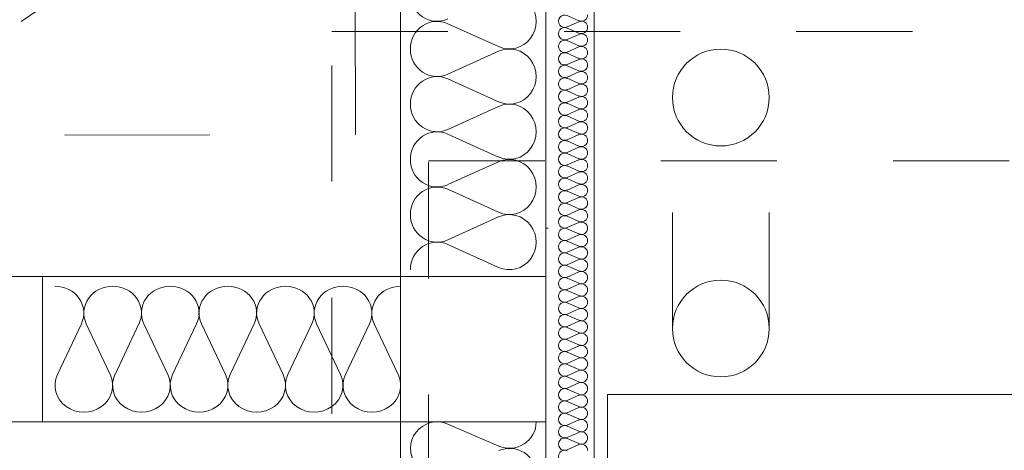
# Model space of a CAD drawing. Header units: millimetres. Extents: x 204754 to 495640, y -178579 to -98814.
# Tile 48 of 179: x 220540 to 221557, y -124317 to -123872. Entities that reach past the tile are written whole.
import ezdxf

# ---------------------------------------------------------------- set-up
doc = ezdxf.new("R2010")
doc.units = ezdxf.units.MM
doc.header["$MEASUREMENT"] = 0
doc.linetypes.add('Dashed', pattern=[300, 150, -150])
doc.linetypes.add('Przerywana', pattern=[240, 120, -120])
doc.layers.get('0').update_dxf_attribs({"color": 252, "lineweight": 5})
for name, color, linetype, lineweight in [('2D - Rysunki i Obrazki_Nr_pióra__47', 252, 'Continuous', 5), ('Nowe_320-W Umeblowanie_Nr_pióra__103', 252, 'Continuous', 5), ('Nowe_320-W Umeblowanie_Nr_pióra__181', 252, 'Continuous', 5), ('Nowe_820-G Rysunki Obrazki_Nr_pióra__1', 252, 'Continuous', 5), ('Nowe_820-G Rysunki Obrazki_Nr_pióra__161', 252, 'Continuous', 5), ('Nowe_820-G Rysunki Obrazki_Nr_pióra__27', 252, 'Continuous', 5), ('Nowe_Nowe_220(1)-A Ściany zewnętrzne_Nr_pióra__1', 252, 'Continuous', 5), ('Nowe_Nowe_220(1)-A Ściany zewnętrzne_Nr_pióra__103', 252, 'Continuous', 5), ('Nowe_Nowe_220(1)-A Ściany zewnętrzne_Nr_pióra__3', 252, 'Continuous', 5), ('Nowe_Nowe_220(1)-A Ściany zewnętrzne_Nr_pióra__57', 252, 'Continuous', 5)]:
    doc.layers.add(name, color=color, linetype=linetype, lineweight=lineweight)

# ---------------------------------------------------------------- blocks, each defined once
blk = doc.blocks.new('podkład 20251118')
at = {"layer": '2D - Rysunki i Obrazki_Nr_pióra__47', "color": 252, "linetype": 'Dashed', "lineweight": 5}
for p, q in [((220887, -123990.9), (220883.3, -122488.5)), ((219386.6, -123994.6), (220887, -123990.9))]:
    blk.add_line(p, q, dxfattribs=at)
blk.add_circle((220135.8, -123242.8), 750.2, dxfattribs=at)
at = {"layer": 'Nowe_320-W Umeblowanie_Nr_pióra__103', "color": 252, "linetype": 'Continuous', "lineweight": 5}
for p, q in [((221034.9, -123900.1), (220982.4, -123876.4)), ((220982.4, -123928.6), (221034.9, -123904.9)), ((221034.9, -123957.1), (220982.4, -123933.4)), ((220982.4, -123985.6), (221034.9, -123961.9)), ((221034.9, -124014.2), (220982.4, -123990.4)), ((220982.4, -124042.7), (221034.9, -124019)), ((221034.9, -124071.2), (220982.4, -124047.5)), ((220982.4, -124099.7), (221034.9, -124076)), ((221034.9, -124128.3), (220982.4, -124104.5)), ((220578.9, -124238.9), (220603.7, -124186.4)), ((220608.7, -124186.4), (220633.5, -124238.9)), ((220638.5, -124238.9), (220663.2, -124186.4)), ((220668.2, -124186.4), (220693, -124238.9)), ((220698, -124238.9), (220722.8, -124186.4)), ((220727.8, -124186.4), (220752.5, -124238.9)), ((220757.5, -124238.9), (220782.3, -124186.4)), ((220787.3, -124186.4), (220812.1, -124238.9)), ((220817.1, -124238.9), (220841.8, -124186.4)), ((220846.8, -124186.4), (220871.6, -124238.9)), ((220876.6, -124238.9), (220901.4, -124186.4)), ((220906.4, -124186.4), (220931.1, -124238.9)), ((220982.5, -124290), (221035, -124312.8))]:
    blk.add_line(p, q, dxfattribs=at)
at = {"layer": 'Nowe_320-W Umeblowanie_Nr_pióra__103', "color": 252, "linetype": 'Continuous', "lineweight": 5, "extrusion": (0, 0, -1)}
for centre, major_axis, ratio, start_param, end_param in [((220971.3, -123845.4), (0, 28.5), 0.969385, 2.7288, 4.712389), ((221046, -123874), (0, 28.5), 0.969385, -0.412794, 3.554386), ((220971.3, -123902.5), (0, 28.5), 0.969385, 4.712389, 6.695979), ((220971.3, -123902.5), (0, 28.5), 0.969385, 2.7288, 4.712389), ((221046, -123931), (0, 28.5), 0.969385, -0.412794, 3.554386), ((220971.3, -123959.5), (0, 28.5), 0.969385, 4.712389, 6.695979), ((221046, -123988), (0, 28.5), 0.969385, -0.412794, 3.554386), ((220971.3, -123959.5), (0, 28.5), 0.969385, 2.7288, 4.712389), ((220971.3, -124016.6), (0, 28.5), 0.969385, 4.712389, 6.695979), ((220971.3, -124016.6), (0, 28.5), 0.969385, 2.7288, 4.712389), ((221046, -124045.1), (0, 28.5), 0.969385, -0.412794, 3.554386), ((220971.3, -124073.6), (0, 28.5), 0.969385, 4.712389, 6.695979), ((220971.3, -124073.6), (0, 28.5), 0.969385, 2.7288, 4.712389), ((221046, -124102.1), (0, 28.5), 0.969385, -0.412794, 3.554386), ((220971.3, -124130.6), (0, 28.5), 0.969385, 4.712389, 6.695979), ((220576.4, -124175.3), (-29.8, 0), 0.928839, 1.570796, 3.554386), ((220636, -124175.3), (29.8, 0), 0.928839, 2.7288, 4.712389), ((220636, -124175.3), (29.8, 0), 0.928839, -1.570796, 0.412793), ((220695.5, -124175.3), (29.8, 0), 0.928839, 2.7288, 4.712389), ((220695.5, -124175.3), (29.8, 0), 0.928839, -1.570796, 0.412793), ((220755, -124175.3), (29.8, 0), 0.928839, 2.7288, 4.712389), ((220755, -124175.3), (29.8, 0), 0.928839, -1.570796, 0.412793), ((220814.6, -124175.3), (29.8, 0), 0.928839, 2.7288, 4.712389), ((220814.6, -124175.3), (29.8, 0), 0.928839, -1.570796, 0.412793), ((220874.1, -124175.3), (-29.8, 0), 0.928839, -0.412793, 1.570796), ((220874.1, -124175.3), (-29.8, 0), 0.928839, 1.570796, 3.554386), ((220933.6, -124175.3), (29.8, 0), 0.928839, 2.7288, 4.712389), ((220606.2, -124250), (-29.8, 0), 0.928839, 2.728799, 6.695979), ((220665.7, -124250), (29.8, 0), 0.928839, -0.412794, 3.554386), ((220725.3, -124250), (29.8, 0), 0.928839, -0.412794, 3.554386), ((220784.8, -124250), (-29.8, 0), 0.928839, 2.728799, 6.695979), ((220844.3, -124250), (-29.8, 0), 0.928839, 2.728799, 6.695979), ((220903.9, -124250), (-29.8, 0), 0.928839, 2.728799, 6.695979), ((220971.4, -124315.1), (-27.6, 0), 0.991967, 4.299595, 8.266775), ((221046.1, -124287.7), (27.6, 0), 0.991967, 0, 1.98359), ((221046.1, -124342.5), (-27.6, 0), 0.991967, 1.158003, 3.141593)]:
    blk.add_ellipse(centre, major_axis=major_axis, ratio=ratio, start_param=start_param, end_param=end_param, dxfattribs=at)
at = {"layer": 'Nowe_320-W Umeblowanie_Nr_pióra__181', "color": 252, "linetype": 'Continuous', "lineweight": 5}
for p, q in [((221105.7, -123867.9), (221117.8, -123873.3)), ((221117.8, -123874.4), (221105.7, -123879.8)), ((221105.7, -123880.9), (221117.8, -123886.3)), ((221117.8, -123887.4), (221105.7, -123892.8)), ((221105.7, -123893.9), (221117.8, -123899.2)), ((221117.8, -123900.3), (221105.7, -123905.7)), ((221105.7, -123906.8), (221117.8, -123912.2)), ((221117.8, -123913.3), (221105.7, -123918.7)), ((221105.7, -123919.8), (221117.8, -123925.2)), ((221117.8, -123926.2), (221105.7, -123931.6)), ((221105.7, -123932.7), (221117.8, -123938.1)), ((221117.8, -123939.2), (221105.7, -123944.6)), ((221105.7, -123945.7), (221117.8, -123951.1)), ((221117.8, -123952.2), (221105.7, -123957.6)), ((221105.7, -123958.6), (221117.8, -123964)), ((221117.8, -123965.1), (221105.7, -123970.5)), ((221105.7, -123971.6), (221117.8, -123977)), ((221117.8, -123978.1), (221105.7, -123983.5)), ((221105.7, -123984.6), (221117.8, -123990)), ((221117.8, -123991), (221105.7, -123996.4)), ((221105.7, -123997.5), (221117.8, -124002.9)), ((221117.8, -124004), (221105.7, -124009.4)), ((221105.7, -124010.5), (221117.8, -124015.9)), ((221117.8, -124017), (221105.7, -124022.3)), ((221105.7, -124023.4), (221117.8, -124028.8)), ((221117.8, -124029.9), (221105.7, -124035.3)), ((221105.7, -124036.4), (221117.8, -124041.8)), ((221117.8, -124042.9), (221105.7, -124048.3)), ((221105.7, -124049.4), (221117.8, -124054.7)), ((221117.8, -124055.8), (221105.7, -124061.2)), ((221105.7, -124062.3), (221117.8, -124067.7)), ((221117.8, -124068.8), (221105.7, -124074.2)), ((221105.7, -124075.3), (221117.8, -124080.7)), ((221117.8, -124081.7), (221105.7, -124087.1)), ((221105.7, -124088.2), (221117.8, -124093.5)), ((221105.7, -124088.2), (221117.8, -124093.5)), ((221105.7, -124088.2), (221117.8, -124093.5)), ((221117.8, -124094.6), (221105.7, -124099.9)), ((221117.8, -124094.6), (221105.7, -124099.9)), ((221117.8, -124094.6), (221105.7, -124099.9)), ((221105.7, -124101), (221117.8, -124106.3)), ((221105.7, -124101), (221117.8, -124106.3)), ((221105.7, -124101), (221117.8, -124106.3)), ((221117.8, -124107.3), (221105.7, -124112.6)), ((221117.8, -124107.3), (221105.7, -124112.6)), ((221117.8, -124107.3), (221105.7, -124112.6)), ((221105.7, -124113.7), (221117.8, -124119)), ((221105.7, -124113.7), (221117.8, -124119)), ((221105.7, -124113.7), (221117.8, -124119)), ((221117.8, -124120.1), (221105.7, -124125.4)), ((221117.8, -124120.1), (221105.7, -124125.4)), ((221117.8, -124120.1), (221105.7, -124125.4)), ((221105.7, -124126.5), (221117.8, -124131.8)), ((221105.7, -124126.5), (221117.8, -124131.8)), ((221105.7, -124126.5), (221117.8, -124131.8)), ((221117.8, -124132.8), (221105.7, -124138.1)), ((221117.8, -124132.8), (221105.7, -124138.1)), ((221117.8, -124132.8), (221105.7, -124138.1)), ((221105.7, -124139.2), (221117.8, -124144.5)), ((221105.7, -124139.2), (221117.8, -124144.5)), ((221105.7, -124139.2), (221117.8, -124144.5)), ((221117.8, -124145.6), (221105.7, -124150.9)), ((221117.8, -124145.6), (221105.7, -124150.9)), ((221117.8, -124145.6), (221105.7, -124150.9)), ((221105.7, -124152), (221117.8, -124157.3)), ((221105.7, -124152), (221117.8, -124157.3)), ((221105.7, -124152), (221117.8, -124157.3)), ((221117.8, -124158.3), (221105.7, -124163.6)), ((221117.8, -124158.3), (221105.7, -124163.6)), ((221117.8, -124158.3), (221105.7, -124163.6)), ((221105.7, -124164.7), (221117.8, -124170)), ((221105.7, -124164.7), (221117.8, -124170)), ((221105.7, -124164.7), (221117.8, -124170)), ((221117.8, -124171.1), (221105.7, -124176.4)), ((221117.8, -124171.1), (221105.7, -124176.4)), ((221117.8, -124171.1), (221105.7, -124176.4)), ((221105.7, -124177.5), (221117.8, -124182.8)), ((221105.7, -124177.5), (221117.8, -124182.8)), ((221105.7, -124177.5), (221117.8, -124182.8)), ((221117.8, -124183.8), (221105.7, -124189.1)), ((221117.8, -124183.8), (221105.7, -124189.1)), ((221117.8, -124183.8), (221105.7, -124189.1)), ((221105.7, -124190.2), (221117.8, -124195.5)), ((221105.7, -124190.2), (221117.8, -124195.5)), ((221105.7, -124190.2), (221117.8, -124195.5)), ((221117.8, -124196.6), (221105.7, -124201.9)), ((221117.8, -124196.6), (221105.7, -124201.9)), ((221117.8, -124196.6), (221105.7, -124201.9)), ((221105.7, -124203), (221117.8, -124208.3)), ((221105.7, -124203), (221117.8, -124208.3)), ((221105.7, -124203), (221117.8, -124208.3)), ((221117.8, -124209.3), (221105.7, -124214.6)), ((221117.8, -124209.3), (221105.7, -124214.6)), ((221117.8, -124209.3), (221105.7, -124214.6)), ((221105.7, -124215.7), (221117.8, -124221)), ((221105.7, -124215.7), (221117.8, -124221)), ((221105.7, -124215.7), (221117.8, -124221)), ((221117.8, -124222.1), (221105.7, -124227.4)), ((221117.8, -124222.1), (221105.7, -124227.4)), ((221117.8, -124222.1), (221105.7, -124227.4)), ((221105.7, -124228.4), (221117.8, -124233.8)), ((221105.7, -124228.4), (221117.8, -124233.8)), ((221105.7, -124228.4), (221117.8, -124233.8)), ((221117.8, -124234.8), (221105.7, -124240.1)), ((221117.8, -124234.8), (221105.7, -124240.1)), ((221117.8, -124234.8), (221105.7, -124240.1)), ((221105.7, -124241.2), (221117.8, -124246.5)), ((221105.7, -124241.2), (221117.8, -124246.5)), ((221105.7, -124241.2), (221117.8, -124246.5)), ((221117.8, -124247.6), (221105.7, -124252.9)), ((221117.8, -124247.6), (221105.7, -124252.9)), ((221117.8, -124247.6), (221105.7, -124252.9)), ((221105.7, -124253.9), (221117.8, -124259.2)), ((221105.7, -124253.9), (221117.8, -124259.2)), ((221105.7, -124253.9), (221117.8, -124259.2)), ((221117.8, -124260.3), (221105.7, -124265.6)), ((221117.8, -124260.3), (221105.7, -124265.6)), ((221117.8, -124260.3), (221105.7, -124265.6)), ((221105.7, -124266.7), (221117.8, -124272)), ((221105.7, -124266.7), (221117.8, -124272)), ((221105.7, -124266.7), (221117.8, -124272)), ((221117.8, -124273.1), (221105.7, -124278.4)), ((221117.8, -124273.1), (221105.7, -124278.4)), ((221117.8, -124273.1), (221105.7, -124278.4)), ((221105.7, -124279.4), (221117.8, -124284.7)), ((221105.7, -124279.4), (221117.8, -124284.7)), ((221105.7, -124279.4), (221117.8, -124284.7)), ((221117.8, -124285.8), (221105.7, -124291.1)), ((221117.8, -124285.8), (221105.7, -124291.1)), ((221117.8, -124285.8), (221105.7, -124291.1)), ((221105.7, -124292.2), (221117.8, -124297.5)), ((221105.7, -124292.2), (221117.8, -124297.5)), ((221105.7, -124292.2), (221117.8, -124297.5)), ((221117.8, -124298.6), (221105.7, -124303.9)), ((221117.8, -124298.6), (221105.7, -124303.9)), ((221117.8, -124298.6), (221105.7, -124303.9)), ((221105.7, -124304.9), (221117.8, -124310.2)), ((221105.7, -124304.9), (221117.8, -124310.2)), ((221105.7, -124304.9), (221117.8, -124310.2)), ((221117.8, -124311.3), (221105.7, -124316.6)), ((221117.8, -124311.3), (221105.7, -124316.6)), ((221117.8, -124311.3), (221105.7, -124316.6))]:
    blk.add_line(p, q, dxfattribs=at)
at = {"layer": 'Nowe_320-W Umeblowanie_Nr_pióra__181', "color": 252, "linetype": 'Continuous', "lineweight": 5, "extrusion": (0, 0, -1)}
for centre, major_axis, ratio, start_param, end_param in [((221103.2, -123873.9), (-6.48, 0), 0.984746, 4.299595, 8.266775), ((221120.4, -123867.4), (6.48, 0), 0.984746, 0, 1.98359), ((221120.4, -123880.3), (-6.48, 0), 0.984746, 1.158003, 3.141593), ((221103.2, -123886.8), (-6.48, 0), 0.984746, 4.299595, 8.266775), ((221120.4, -123880.3), (6.48, 0), 0.984746, 0, 1.98359), ((221120.4, -123893.3), (-6.48, 0), 0.984746, 1.158003, 3.141593), ((221103.2, -123899.8), (-6.48, 0), 0.984746, 4.299595, 8.266775), ((221120.4, -123893.3), (6.48, 0), 0.984746, 0, 1.98359), ((221103.2, -123912.7), (-6.48, 0), 0.984746, 4.299595, 8.266775), ((221120.4, -123906.3), (-6.48, 0), 0.984746, 1.158003, 3.141593), ((221120.4, -123906.3), (6.48, 0), 0.984746, 0, 1.98359), ((221120.4, -123919.2), (-6.48, 0), 0.984746, 1.158003, 3.141593), ((221103.2, -123925.7), (-6.48, 0), 0.984746, 4.299595, 8.266775), ((221120.4, -123919.2), (6.48, 0), 0.984746, 0, 1.98359), ((221120.4, -123932.2), (-6.48, 0), 0.984746, 1.158003, 3.141593), ((221103.2, -123938.7), (-6.48, 0), 0.984746, 4.299595, 8.266775), ((221120.4, -123932.2), (6.48, 0), 0.984746, 0, 1.98359), ((221103.2, -123951.6), (-6.48, 0), 0.984746, 4.299595, 8.266775), ((221120.4, -123945.1), (-6.48, 0), 0.984746, 1.158003, 3.141593), ((221120.4, -123945.1), (6.48, 0), 0.984746, 0, 1.98359), ((221103.2, -123964.6), (-6.48, 0), 0.984746, 4.299595, 8.266775), ((221120.4, -123958.1), (-6.48, 0), 0.984746, 1.158003, 3.141593), ((221120.4, -123958.1), (6.48, 0), 0.984746, 0, 1.98359), ((221120.4, -123971.1), (-6.48, 0), 0.984746, 1.158003, 3.141593), ((221103.2, -123977.5), (-6.48, 0), 0.984746, 4.299595, 8.266775), ((221120.4, -123971.1), (6.48, 0), 0.984746, 0, 1.98359), ((221120.4, -123984), (-6.48, 0), 0.984746, 1.158003, 3.141593), ((221103.2, -123990.5), (-6.48, 0), 0.984746, 4.299595, 8.266775), ((221120.4, -123984), (-6.48, 0), 0.984746, 3.141593, 5.125182), ((221103.2, -124003.5), (-6.48, 0), 0.984746, 4.299595, 8.266775), ((221120.4, -123997), (-6.48, 0), 0.984746, 1.158003, 3.141593), ((221120.4, -123997), (-6.48, 0), 0.984746, 3.141593, 5.125182), ((221120.4, -124009.9), (-6.48, 0), 0.984746, 1.158003, 3.141593), ((221103.2, -124016.4), (-6.48, 0), 0.984746, 4.299595, 8.266775), ((221120.4, -124009.9), (-6.48, 0), 0.984746, 3.141593, 5.125182), ((221120.4, -124022.9), (-6.48, 0), 0.984746, 1.158003, 3.141593), ((221103.2, -124029.4), (-6.48, 0), 0.984746, 4.299595, 8.266775), ((221120.4, -124022.9), (-6.48, 0), 0.984746, 3.141593, 5.125182), ((221103.2, -124042.3), (-6.48, 0), 0.984746, 4.299595, 8.266775), ((221120.4, -124035.8), (-6.48, 0), 0.984746, 1.158003, 3.141593), ((221120.4, -124035.8), (-6.48, 0), 0.984746, 3.141593, 5.125182), ((221103.2, -124055.3), (-6.48, 0), 0.984746, 4.299595, 8.266775), ((221120.4, -124048.8), (-6.48, 0), 0.984746, 1.158003, 3.141593), ((221120.4, -124048.8), (-6.48, 0), 0.984746, 3.141593, 5.125182), ((221120.4, -124061.8), (-6.48, 0), 0.984746, 1.158003, 3.141593), ((221103.2, -124068.2), (-6.48, 0), 0.984746, 4.299595, 8.266775), ((221120.4, -124061.8), (-6.48, 0), 0.984746, 3.141593, 5.125182), ((221120.4, -124074.7), (-6.48, 0), 0.984746, 1.158003, 3.141593), ((221103.2, -124081.2), (-6.48, 0), 0.984746, 4.299595, 8.266775), ((221120.4, -124074.7), (-6.48, 0), 0.984746, 3.141593, 5.125182), ((221103.1, -124094.1), (-6.38, 0), 0.999024, 4.299595, 8.266775), ((221103.1, -124094.1), (-6.38, 0), 0.999024, 4.299595, 8.266775), ((221103.1, -124094.1), (-6.38, 0), 0.999024, 4.299595, 8.266775), ((221120.4, -124087.7), (-6.48, 0), 0.984746, 1.158003, 3.141593), ((221120.4, -124087.7), (-6.38, 0), 0.999024, 3.141593, 5.125182), ((221120.4, -124087.7), (-6.38, 0), 0.999024, 3.141593, 5.125182), ((221120.4, -124087.7), (-6.38, 0), 0.999024, 3.141593, 5.125182), ((221103.1, -124106.8), (-6.38, 0), 0.999024, 4.299595, 8.266775), ((221103.1, -124106.8), (-6.38, 0), 0.999024, 4.299595, 8.266775), ((221103.1, -124106.8), (-6.38, 0), 0.999024, 4.299595, 8.266775), ((221120.4, -124100.4), (-6.38, 0), 0.999024, 1.158003, 3.141593), ((221120.4, -124100.4), (-6.38, 0), 0.999024, 1.158003, 3.141593), ((221120.4, -124100.4), (-6.38, 0), 0.999024, 1.158003, 3.141593), ((221120.4, -124100.4), (6.38, 0), 0.999024, 0, 1.98359), ((221120.4, -124100.4), (6.38, 0), 0.999024, 0, 1.98359), ((221120.4, -124100.4), (6.38, 0), 0.999024, 0, 1.98359), ((221120.4, -124113.2), (-6.38, 0), 0.999024, 1.158003, 3.141593), ((221120.4, -124113.2), (-6.38, 0), 0.999024, 1.158003, 3.141593), ((221120.4, -124113.2), (-6.38, 0), 0.999024, 1.158003, 3.141593), ((221103.1, -124119.6), (-6.38, 0), 0.999024, 4.299595, 8.266775), ((221103.1, -124119.6), (-6.38, 0), 0.999024, 4.299595, 8.266775), ((221103.1, -124119.6), (-6.38, 0), 0.999024, 4.299595, 8.266775), ((221120.4, -124113.2), (-6.38, 0), 0.999024, 3.141593, 5.125182), ((221120.4, -124113.2), (-6.38, 0), 0.999024, 3.141593, 5.125182), ((221120.4, -124113.2), (-6.38, 0), 0.999024, 3.141593, 5.125182), ((221120.4, -124125.9), (-6.38, 0), 0.999024, 1.158003, 3.141593), ((221120.4, -124125.9), (-6.38, 0), 0.999024, 1.158003, 3.141593), ((221120.4, -124125.9), (-6.38, 0), 0.999024, 1.158003, 3.141593), ((221103.1, -124132.3), (-6.38, 0), 0.999024, 4.299595, 8.266775), ((221103.1, -124132.3), (-6.38, 0), 0.999024, 4.299595, 8.266775), ((221103.1, -124132.3), (-6.38, 0), 0.999024, 4.299595, 8.266775), ((221120.4, -124125.9), (-6.38, 0), 0.999024, 3.141593, 5.125182), ((221120.4, -124125.9), (-6.38, 0), 0.999024, 3.141593, 5.125182), ((221120.4, -124125.9), (-6.38, 0), 0.999024, 3.141593, 5.125182), ((221103.1, -124145), (-6.38, 0), 0.999024, 4.299595, 8.266775), ((221103.1, -124145), (-6.38, 0), 0.999024, 4.299595, 8.266775), ((221103.1, -124145), (-6.38, 0), 0.999024, 4.299595, 8.266775), ((221120.4, -124138.7), (-6.38, 0), 0.999024, 1.158003, 3.141593), ((221120.4, -124138.7), (-6.38, 0), 0.999024, 1.158003, 3.141593), ((221120.4, -124138.7), (-6.38, 0), 0.999024, 1.158003, 3.141593), ((221120.4, -124138.7), (6.38, 0), 0.999024, 0, 1.98359), ((221120.4, -124138.7), (6.38, 0), 0.999024, 0, 1.98359), ((221120.4, -124138.7), (6.38, 0), 0.999024, 0, 1.98359), ((221103.1, -124157.8), (-6.38, 0), 0.999024, 4.299595, 8.266775), ((221103.1, -124157.8), (-6.38, 0), 0.999024, 4.299595, 8.266775), ((221103.1, -124157.8), (-6.38, 0), 0.999024, 4.299595, 8.266775), ((221120.4, -124151.4), (-6.38, 0), 0.999024, 1.158003, 3.141593), ((221120.4, -124151.4), (-6.38, 0), 0.999024, 1.158003, 3.141593), ((221120.4, -124151.4), (-6.38, 0), 0.999024, 1.158003, 3.141593), ((221120.4, -124151.4), (-6.38, 0), 0.999024, 3.141593, 5.125182), ((221120.4, -124151.4), (-6.38, 0), 0.999024, 3.141593, 5.125182), ((221120.4, -124151.4), (-6.38, 0), 0.999024, 3.141593, 5.125182), ((221120.4, -124164.2), (-6.38, 0), 0.999024, 1.158003, 3.141593), ((221120.4, -124164.2), (-6.38, 0), 0.999024, 1.158003, 3.141593), ((221120.4, -124164.2), (-6.38, 0), 0.999024, 1.158003, 3.141593), ((221103.1, -124170.5), (-6.38, 0), 0.999024, 4.299595, 8.266775), ((221103.1, -124170.5), (-6.38, 0), 0.999024, 4.299595, 8.266775), ((221103.1, -124170.5), (-6.38, 0), 0.999024, 4.299595, 8.266775), ((221120.4, -124164.2), (-6.38, 0), 0.999024, 3.141593, 5.125182), ((221120.4, -124164.2), (-6.38, 0), 0.999024, 3.141593, 5.125182), ((221120.4, -124164.2), (-6.38, 0), 0.999024, 3.141593, 5.125182), ((221120.4, -124176.9), (-6.38, 0), 0.999024, 1.158003, 3.141593), ((221120.4, -124176.9), (-6.38, 0), 0.999024, 1.158003, 3.141593), ((221120.4, -124176.9), (-6.38, 0), 0.999024, 1.158003, 3.141593), ((221103.1, -124183.3), (-6.38, 0), 0.999024, 4.299595, 8.266775), ((221103.1, -124183.3), (-6.38, 0), 0.999024, 4.299595, 8.266775), ((221103.1, -124183.3), (-6.38, 0), 0.999024, 4.299595, 8.266775), ((221120.4, -124176.9), (6.38, 0), 0.999024, 0, 1.98359), ((221120.4, -124176.9), (6.38, 0), 0.999024, 0, 1.98359), ((221120.4, -124176.9), (6.38, 0), 0.999024, 0, 1.98359), ((221103.1, -124196), (-6.38, 0), 0.999024, 4.299595, 8.266775), ((221103.1, -124196), (-6.38, 0), 0.999024, 4.299595, 8.266775), ((221103.1, -124196), (-6.38, 0), 0.999024, 4.299595, 8.266775), ((221120.4, -124189.7), (-6.38, 0), 0.999024, 1.158003, 3.141593), ((221120.4, -124189.7), (-6.38, 0), 0.999024, 1.158003, 3.141593), ((221120.4, -124189.7), (-6.38, 0), 0.999024, 1.158003, 3.141593), ((221120.4, -124189.7), (-6.38, 0), 0.999024, 3.141593, 5.125182), ((221120.4, -124189.7), (-6.38, 0), 0.999024, 3.141593, 5.125182), ((221120.4, -124189.7), (-6.38, 0), 0.999024, 3.141593, 5.125182), ((221103.1, -124208.8), (-6.38, 0), 0.999024, 4.299595, 8.266775), ((221103.1, -124208.8), (-6.38, 0), 0.999024, 4.299595, 8.266775), ((221103.1, -124208.8), (-6.38, 0), 0.999024, 4.299595, 8.266775), ((221120.4, -124202.4), (-6.38, 0), 0.999024, 1.158003, 3.141593), ((221120.4, -124202.4), (-6.38, 0), 0.999024, 1.158003, 3.141593), ((221120.4, -124202.4), (-6.38, 0), 0.999024, 1.158003, 3.141593), ((221120.4, -124202.4), (-6.38, 0), 0.999024, 3.141593, 5.125182), ((221120.4, -124202.4), (-6.38, 0), 0.999024, 3.141593, 5.125182), ((221120.4, -124202.4), (-6.38, 0), 0.999024, 3.141593, 5.125182), ((221120.4, -124215.2), (-6.38, 0), 0.999024, 1.158003, 3.141593), ((221120.4, -124215.2), (-6.38, 0), 0.999024, 1.158003, 3.141593), ((221120.4, -124215.2), (-6.38, 0), 0.999024, 1.158003, 3.141593), ((221103.1, -124221.5), (-6.38, 0), 0.999024, 4.299595, 8.266775), ((221103.1, -124221.5), (-6.38, 0), 0.999024, 4.299595, 8.266775), ((221103.1, -124221.5), (-6.38, 0), 0.999024, 4.299595, 8.266775), ((221120.4, -124215.2), (6.38, 0), 0.999024, 0, 1.98359), ((221120.4, -124215.2), (6.38, 0), 0.999024, 0, 1.98359), ((221120.4, -124215.2), (6.38, 0), 0.999024, 0, 1.98359), ((221120.4, -124227.9), (-6.38, 0), 0.999024, 1.158003, 3.141593), ((221120.4, -124227.9), (-6.38, 0), 0.999024, 1.158003, 3.141593), ((221120.4, -124227.9), (-6.38, 0), 0.999024, 1.158003, 3.141593), ((221103.1, -124234.3), (-6.38, 0), 0.999024, 4.299595, 8.266775), ((221103.1, -124234.3), (-6.38, 0), 0.999024, 4.299595, 8.266775), ((221103.1, -124234.3), (-6.38, 0), 0.999024, 4.299595, 8.266775), ((221120.4, -124227.9), (6.38, 0), 0.999024, 0, 1.98359), ((221120.4, -124227.9), (6.38, 0), 0.999024, 0, 1.98359), ((221120.4, -124227.9), (6.38, 0), 0.999024, 0, 1.98359), ((221103.1, -124247), (-6.38, 0), 0.999024, 4.299595, 8.266775), ((221103.1, -124247), (-6.38, 0), 0.999024, 4.299595, 8.266775), ((221103.1, -124247), (-6.38, 0), 0.999024, 4.299595, 8.266775), ((221120.4, -124240.7), (-6.38, 0), 0.999024, 1.158003, 3.141593), ((221120.4, -124240.7), (-6.38, 0), 0.999024, 1.158003, 3.141593), ((221120.4, -124240.7), (-6.38, 0), 0.999024, 1.158003, 3.141593), ((221120.4, -124240.7), (-6.38, 0), 0.999024, 3.141593, 5.125182), ((221120.4, -124240.7), (-6.38, 0), 0.999024, 3.141593, 5.125182), ((221120.4, -124240.7), (-6.38, 0), 0.999024, 3.141593, 5.125182), ((221103.1, -124259.8), (-6.38, 0), 0.999024, 4.299595, 8.266775), ((221103.1, -124259.8), (-6.38, 0), 0.999024, 4.299595, 8.266775), ((221103.1, -124259.8), (-6.38, 0), 0.999024, 4.299595, 8.266775), ((221120.4, -124253.4), (-6.38, 0), 0.999024, 1.158003, 3.141593), ((221120.4, -124253.4), (-6.38, 0), 0.999024, 1.158003, 3.141593), ((221120.4, -124253.4), (-6.38, 0), 0.999024, 1.158003, 3.141593), ((221120.4, -124253.4), (6.38, 0), 0.999024, 0, 1.98359), ((221120.4, -124253.4), (6.38, 0), 0.999024, 0, 1.98359), ((221120.4, -124253.4), (6.38, 0), 0.999024, 0, 1.98359), ((221120.4, -124266.2), (-6.38, 0), 0.999024, 1.158003, 3.141593), ((221120.4, -124266.2), (-6.38, 0), 0.999024, 1.158003, 3.141593), ((221120.4, -124266.2), (-6.38, 0), 0.999024, 1.158003, 3.141593), ((221103.1, -124272.5), (-6.38, 0), 0.999024, 4.299595, 8.266775), ((221103.1, -124272.5), (-6.38, 0), 0.999024, 4.299595, 8.266775), ((221103.1, -124272.5), (-6.38, 0), 0.999024, 4.299595, 8.266775), ((221120.4, -124266.2), (6.38, 0), 0.999024, 0, 1.98359), ((221120.4, -124266.2), (6.38, 0), 0.999024, 0, 1.98359), ((221120.4, -124266.2), (6.38, 0), 0.999024, 0, 1.98359), ((221120.4, -124278.9), (-6.38, 0), 0.999024, 1.158003, 3.141593), ((221120.4, -124278.9), (-6.38, 0), 0.999024, 1.158003, 3.141593), ((221120.4, -124278.9), (-6.38, 0), 0.999024, 1.158003, 3.141593), ((221103.1, -124285.3), (-6.38, 0), 0.999024, 4.299595, 8.266775), ((221103.1, -124285.3), (-6.38, 0), 0.999024, 4.299595, 8.266775), ((221103.1, -124285.3), (-6.38, 0), 0.999024, 4.299595, 8.266775), ((221120.4, -124278.9), (-6.38, 0), 0.999024, 3.141593, 5.125182), ((221120.4, -124278.9), (-6.38, 0), 0.999024, 3.141593, 5.125182), ((221120.4, -124278.9), (-6.38, 0), 0.999024, 3.141593, 5.125182), ((221103.1, -124298), (-6.38, 0), 0.999024, 4.299595, 8.266775), ((221103.1, -124298), (-6.38, 0), 0.999024, 4.299595, 8.266775), ((221103.1, -124298), (-6.38, 0), 0.999024, 4.299595, 8.266775), ((221120.4, -124291.7), (-6.38, 0), 0.999024, 1.158003, 3.141593), ((221120.4, -124291.7), (-6.38, 0), 0.999024, 1.158003, 3.141593), ((221120.4, -124291.7), (-6.38, 0), 0.999024, 1.158003, 3.141593), ((221120.4, -124291.7), (-6.38, 0), 0.999024, 3.141593, 5.125182), ((221120.4, -124291.7), (-6.38, 0), 0.999024, 3.141593, 5.125182), ((221120.4, -124291.7), (-6.38, 0), 0.999024, 3.141593, 5.125182), ((221103.1, -124310.8), (-6.38, 0), 0.999024, 4.299595, 8.266775), ((221103.1, -124310.8), (-6.38, 0), 0.999024, 4.299595, 8.266775), ((221103.1, -124310.8), (-6.38, 0), 0.999024, 4.299595, 8.266775), ((221120.4, -124304.4), (-6.38, 0), 0.999024, 1.158003, 3.141593), ((221120.4, -124304.4), (-6.38, 0), 0.999024, 1.158003, 3.141593), ((221120.4, -124304.4), (-6.38, 0), 0.999024, 1.158003, 3.141593), ((221120.4, -124304.4), (6.38, 0), 0.999024, 0, 1.98359), ((221120.4, -124304.4), (6.38, 0), 0.999024, 0, 1.98359), ((221120.4, -124304.4), (6.38, 0), 0.999024, 0, 1.98359), ((221120.4, -124317.2), (-6.38, 0), 0.999024, 1.158003, 3.141593), ((221120.4, -124317.2), (-6.38, 0), 0.999024, 1.158003, 3.141593), ((221120.4, -124317.2), (-6.38, 0), 0.999024, 1.158003, 3.141593), ((221103.1, -124323.5), (-6.38, 0), 0.999024, 4.299595, 8.266775), ((221103.1, -124323.5), (-6.38, 0), 0.999024, 4.299595, 8.266775), ((221103.1, -124323.5), (-6.38, 0), 0.999024, 4.299595, 8.266775)]:
    blk.add_ellipse(centre, major_axis=major_axis, ratio=ratio, start_param=start_param, end_param=end_param, dxfattribs=at)
at = {"layer": 'Nowe_820-G Rysunki Obrazki_Nr_pióra__1', "color": 252, "linetype": 'Continuous', "lineweight": 5}
for p, q in [((220933.6, -124137.7), (220933.6, -123679.1)), ((221083.6, -124137.7), (221083.6, -123679.1)), ((220563.4, -124137.7), (220933.6, -124137.7)), ((220563.4, -124287.7), (220563.4, -124137.7)), ((220933.6, -124137.7), (220933.6, -124287.7)), ((221083.6, -124137.7), (220933.6, -124137.7)), ((221083.6, -124287.7), (221083.6, -124137.7)), ((221083.7, -126368.4), (221083.7, -124207.7)), ((220563.4, -124287.7), (220933.6, -124287.7)), ((220933.6, -124287.7), (221083.6, -124287.7)), ((220933.6, -124287.7), (220933.6, -126218.4))]:
    blk.add_line(p, q, dxfattribs=at)
at = {"layer": 'Nowe_820-G Rysunki Obrazki_Nr_pióra__161', "color": 252, "linetype": 'Continuous', "lineweight": 5}
blk.add_line((220563.4, -124287.7), (220933.6, -124287.7), dxfattribs=at)
at = {"layer": 'Nowe_820-G Rysunki Obrazki_Nr_pióra__27', "color": 252, "linetype": 'Continuous', "lineweight": 5}
for p, q in [((221133.7, -123679.1), (221133.7, -126418.4)), ((221083.6, -124087.7), (221086.1, -124087.7))]:
    blk.add_line(p, q, dxfattribs=at)
at = {"layer": 'Nowe_Nowe_220(1)-A Ściany zewnętrzne_Nr_pióra__1', "color": 252, "linetype": 'Przerywana', "lineweight": 5}
for p, q in [((220563.4, -124137.7), (219333.5, -124137.7)), ((220563.4, -124287.7), (219333.5, -124287.7))]:
    blk.add_line(p, q, dxfattribs=at)
at = {"layer": 'Nowe_Nowe_220(1)-A Ściany zewnętrzne_Nr_pióra__103', "color": 252, "linetype": 'Przerywana', "lineweight": 5}
for p, q in [((220862.5, -126199.5), (220862.5, -123884.5)), ((220862.5, -123884.5), (225472.5, -123884.5)), ((220962.5, -126299.5), (220962.5, -124018.1)), ((220962.5, -124018.1), (225372.5, -124018.1))]:
    blk.add_line(p, q, dxfattribs=at)
at = {"layer": 'Nowe_Nowe_220(1)-A Ściany zewnętrzne_Nr_pióra__3', "color": 252, "linetype": 'Przerywana', "lineweight": 5}
for p, q in [((221214.5, -124191.3), (221214.5, -123952.7)), ((221314.5, -124191.3), (221314.5, -123952.7))]:
    blk.add_line(p, q, dxfattribs=at)
at = {"layer": 'Nowe_Nowe_220(1)-A Ściany zewnętrzne_Nr_pióra__3', "color": 252, "linetype": 'Continuous', "lineweight": 5}
for centre in [(221264.5, -123952.7), (221264.5, -124191.3)]:
    blk.add_circle(centre, 50, dxfattribs=at)
at = {"layer": 'Nowe_Nowe_220(1)-A Ściany zewnętrzne_Nr_pióra__57', "color": 252, "linetype": 'Continuous', "lineweight": 5}
for q in [(221147.5, -126438.4), (225147.5, -124259.5)]:
    blk.add_line((221147.5, -124259.5), q, dxfattribs=at)

msp = doc.modelspace()

# ---------------------------------------------------------------- block references
msp.add_blockref('podkład 20251118', (0, 0))

doc.saveas('drawing.dxf')
